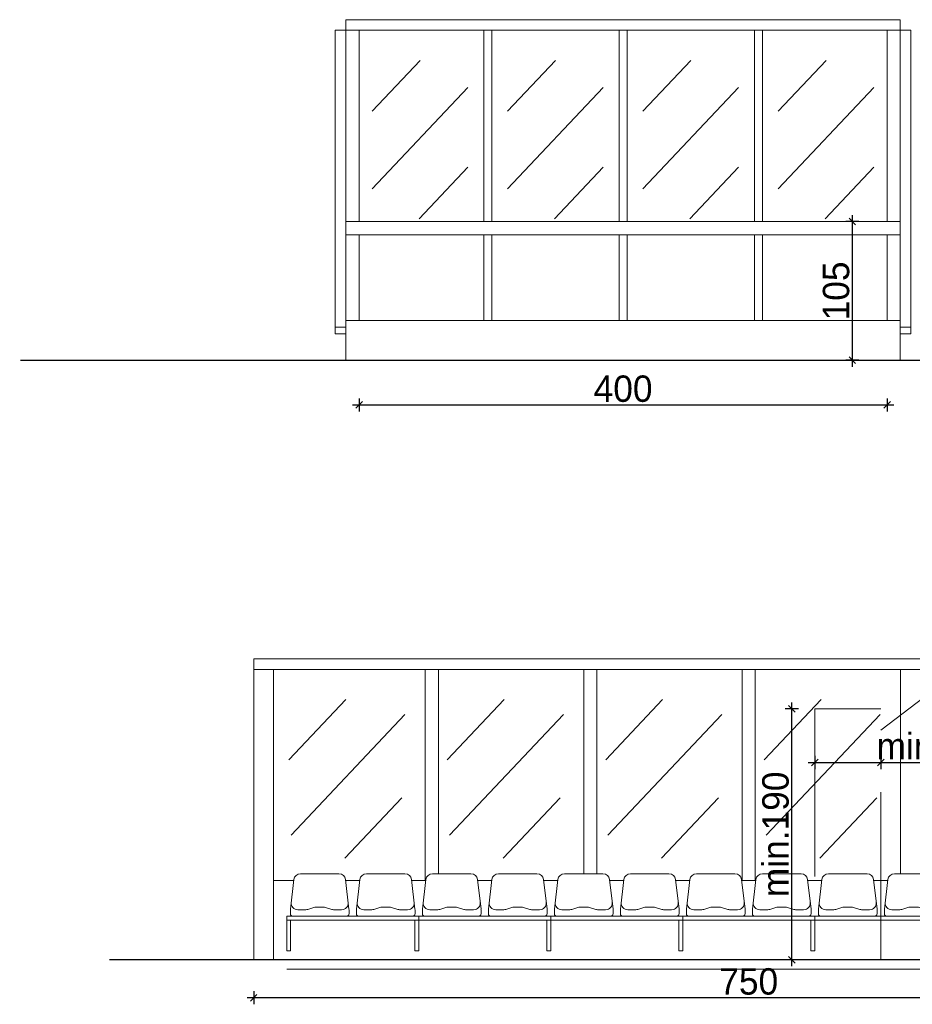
# Model space of a CAD drawing. Header units: millimetres. Extents: x 1962 to 3194, y -795 to -219.
# Tile 194 of 256: x 2543.56 to 2550.33, y -449.71 to -442.25. Entities that reach past the tile are written whole.
import ezdxf

# ---------------------------------------------------------------- set-up
doc = ezdxf.new("R2010")
doc.units = ezdxf.units.MM
doc.linetypes.add('HIDDEN', pattern=[9.525, 6.35, -3.175])
doc.layers.get('0').update_dxf_attribs({"lineweight": 5})
doc.layers.get('Defpoints').update_dxf_attribs({"lineweight": 9})
for name, color, linetype, lineweight in [('A_hidden', 137, 'HIDDEN', 9), ('A_obiekty trybuny', 126, 'Continuous', 9), ('A_przekrojowe', 42, 'Continuous', 9), ('A_widok', 142, 'Continuous', 9), ('A_wymiary detale', 82, 'Continuous', 9)]:
    doc.layers.add(name, color=color, linetype=linetype, lineweight=lineweight)
doc.styles.add('wymiary pzt', font='txt')
doc.dimstyles.new('wymiary detale', dxfattribs={"dimtxt": 0.2, "dimasz": 0.05, "dimexe": 0.05, "dimexo": 0, "dimgap": 0.02, "dimtad": 1, "dimdec": 0, "dimlfac": 100, "dimzin": 0, "dimtxsty": 'wymiary pzt', "dimblk": 'OBLIQUE', "dimcen": 0.1, "dimdle": 0.05, "dimadec": 1, "dimazin": 0, "dimtfac": 1, "dimtmove": 0, "dimatfit": 3, "dimfxl": 0, "dimarcsym": 0})

# ---------------------------------------------------------------- blocks, each defined once
blk = doc.blocks.new('zw$86DC')
at = {"layer": 'A_obiekty trybuny'}
for p, q in [((0.0281, 0.4529), (0.0543, 0.6783)), ((0.104, 0.7225), (0.396, 0.7225)), ((0.4719, 0.4529), (0.4457, 0.6783)), ((0.5281, 0.4529), (0.5543, 0.6783)), ((0.604, 0.7225), (0.896, 0.7225)), ((0.9719, 0.4529), (0.9457, 0.6783)), ((0.1448, 0.45), (0.0839, 0.45)), ((0.2131, 0.468), (0.1589, 0.452)), ((0.2728, 0.47), (0.2272, 0.47)), ((0.3411, 0.452), (0.2869, 0.468)), ((0.4161, 0.45), (0.3552, 0.45)), ((0.6448, 0.45), (0.5839, 0.45)), ((0.7131, 0.468), (0.6589, 0.452)), ((0.7728, 0.47), (0.7272, 0.47)), ((0.8411, 0.452), (0.7869, 0.468)), ((0.9161, 0.45), (0.8552, 0.45)), ((0, 0.4), (0, 0.37)), ((0, 0.4), (1, 0.4)), ((0.0278, 0.42), (0.0278, 0.4471)), ((0.4522, 0.4), (0.0478, 0.4)), ((0.4722, 0.42), (0.4722, 0.4471)), ((0.5278, 0.42), (0.5278, 0.4471)), ((0.5478, 0.4), (0.9522, 0.4)), ((0.9522, 0.4), (0.5478, 0.4)), ((0.9722, 0.42), (0.9722, 0.4471)), ((1, 0.4), (1, 0.1389)), ((0, 0.37), (1, 0.37)), ((0.97, 0.37), (0.97, 0.1389)), ((0.97, 0.1389), (1, 0.1389))]:
    blk.add_line(p, q, dxfattribs=at)
for centre, radius, start, end in [((0.104, 0.6725), 0.05, 90, 173.37566), ((0.396, 0.6725), 0.05, 6.62434, 90), ((0.604, 0.6725), 0.05, 90, 173.37566), ((0.896, 0.6725), 0.05, 6.62434, 90), ((0.0778, 0.4471), 0.05, 173.37566, 180), ((0.0839, 0.5), 0.05, 173.37566, 270), ((0.1448, 0.5), 0.05, 270, 286.38017), ((0.2272, 0.42), 0.05, 90, 106.38017), ((0.2728, 0.42), 0.05, 73.61983, 90), ((0.3552, 0.5), 0.05, 253.61983, 270), ((0.4161, 0.5), 0.05, 270, 6.62434), ((0.4222, 0.4471), 0.05, 0, 6.62434), ((0.5778, 0.4471), 0.05, 173.37566, 180), ((0.5839, 0.5), 0.05, 173.37566, 270), ((0.6448, 0.5), 0.05, 270, 286.38017), ((0.7272, 0.42), 0.05, 90, 106.38017), ((0.7728, 0.42), 0.05, 73.61983, 90), ((0.8552, 0.5), 0.05, 253.61983, 270), ((0.9161, 0.5), 0.05, 270, 6.62434), ((0.9222, 0.4471), 0.05, 0, 6.62434), ((0.0478, 0.42), 0.02, 180, 270), ((0.4522, 0.42), 0.02, 270, 360), ((0.5478, 0.42), 0.02, 180, 270), ((0.9522, 0.42), 0.02, 270, 360)]:
    blk.add_arc(centre, radius, start, end, dxfattribs=at)
at = {"layer": 'Defpoints'}
blk.add_line((1, 0), (0, 0), dxfattribs=at)
blk = doc.blocks.new('_Oblique')
at = {"color": 0, "linetype": 'ByBlock', "lineweight": -2}
blk.add_line((-0.5, -0.5), (0.5, 0.5), dxfattribs=at)
blk = doc.blocks.new('*D1220')
at = {"layer": 'A_wymiary detale', "color": 0, "lineweight": -2}
for p, q in [((2549.4124, -449.4264), (2549.4124, -447.4264)), ((2549.4624, -447.4764), (2549.3624, -447.4764)), ((2549.4624, -449.3764), (2549.3624, -449.3764))]:
    blk.add_line(p, q, dxfattribs=at)
at = {"layer": 'Defpoints', "color": 0}
for p in [(2549.4124, -447.4764), (2550.0864, -447.4764), (2550.0864, -449.3764)]:
    blk.add_point(p, dxfattribs=at)
at = {"layer": 'A_wymiary detale', "color": 0, "lineweight": -2, "xscale": 0.05, "yscale": 0.05, "zscale": 0.05}
for p, rotation in [((2549.4124, -447.4764), 90), ((2549.4124, -449.3764), 270)]:
    blk.add_blockref('_Oblique', p, dxfattribs=dict(at, rotation=rotation))
at = {"layer": 'A_wymiary detale', "color": 0, "insert": (2549.2903, -448.4264), "char_height": 0.2, "attachment_point": 5, "rotation": 90, "style": 'wymiary pzt'}
blk.add_mtext('min.190', dxfattribs=at)
blk = doc.blocks.new('*D1221')
at = {"layer": 'A_wymiary detale', "color": 0, "lineweight": -2}
for p, q in [((2549.5864, -447.8317), (2549.5864, -447.9317)), ((2550.0864, -447.8317), (2550.0864, -447.9317)), ((2549.5364, -447.8817), (2550.0864, -447.8817)), ((2550.0864, -447.8817), (2550.7768, -447.8817))]:
    blk.add_line(p, q, dxfattribs=at)
at = {"layer": 'Defpoints', "color": 0}
for p in [(2549.5864, -447.4764), (2550.0864, -447.4764), (2550.0864, -447.8817)]:
    blk.add_point(p, dxfattribs=at)
at = {"layer": 'A_wymiary detale', "color": 0, "lineweight": -2, "xscale": 0.05, "yscale": 0.05, "zscale": 0.05, "rotation": 180}
blk.add_blockref('_Oblique', (2549.5864, -447.8817), dxfattribs=at)
at = {"layer": 'A_wymiary detale', "color": 0, "lineweight": -2, "xscale": 0.05, "yscale": 0.05, "zscale": 0.05}
blk.add_blockref('_Oblique', (2550.0864, -447.8817), dxfattribs=at)
at = {"layer": 'A_wymiary detale', "color": 0, "insert": (2550.4566, -447.7597), "char_height": 0.2, "attachment_point": 5, "style": 'wymiary pzt'}
blk.add_mtext('min.50', dxfattribs=at)
blk = doc.blocks.new('*D1224')
at = {"layer": 'A_wymiary detale', "color": 0, "lineweight": -2}
for p, q in [((2545.3364, -449.6143), (2545.3364, -449.7143)), ((2552.8364, -449.6143), (2552.8364, -449.7143)), ((2552.8864, -449.6643), (2545.2864, -449.6643))]:
    blk.add_line(p, q, dxfattribs=at)
at = {"layer": 'Defpoints', "color": 0}
for p in [(2545.3364, -449.3764), (2552.8364, -449.3764), (2545.3364, -449.6643)]:
    blk.add_point(p, dxfattribs=at)
at = {"layer": 'A_wymiary detale', "color": 0, "lineweight": -2, "xscale": 0.05, "yscale": 0.05, "zscale": 0.05, "rotation": 180}
blk.add_blockref('_Oblique', (2545.3364, -449.6643), dxfattribs=at)
at = {"layer": 'A_wymiary detale', "color": 0, "lineweight": -2, "xscale": 0.05, "yscale": 0.05, "zscale": 0.05}
blk.add_blockref('_Oblique', (2552.8364, -449.6643), dxfattribs=at)
at = {"layer": 'A_wymiary detale', "color": 0, "insert": (2549.0864, -449.5422), "char_height": 0.2, "attachment_point": 5, "style": 'wymiary pzt'}
blk.add_mtext('750', dxfattribs=at)
blk = doc.blocks.new('*D1225')
at = {"layer": 'A_wymiary detale', "color": 0, "lineweight": -2}
for p, q in [((2546.1347, -445.1231), (2546.1347, -445.2231)), ((2550.1347, -445.1231), (2550.1347, -445.2231)), ((2546.0847, -445.1731), (2550.1847, -445.1731))]:
    blk.add_line(p, q, dxfattribs=at)
at = {"layer": 'Defpoints', "color": 0}
for p in [(2546.1347, -444.534), (2550.1347, -444.534), (2550.1347, -445.1731)]:
    blk.add_point(p, dxfattribs=at)
at = {"layer": 'A_wymiary detale', "color": 0, "lineweight": -2, "xscale": 0.05, "yscale": 0.05, "zscale": 0.05}
for p, rotation in [((2546.1347, -445.1731), 180.0000000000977), ((2550.1347, -445.1731), 9.770663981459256e-11)]:
    blk.add_blockref('_Oblique', p, dxfattribs=dict(at, rotation=rotation))
at = {"layer": 'A_wymiary detale', "color": 0, "insert": (2548.1347, -445.0511), "char_height": 0.2, "attachment_point": 5, "style": 'wymiary pzt'}
blk.add_mtext('400', dxfattribs=at)
blk = doc.blocks.new('*D1229')
at = {"layer": 'A_wymiary detale', "color": 0, "lineweight": -2}
for p, q in [((2549.8712, -443.734), (2549.8712, -444.884)), ((2549.9212, -443.784), (2549.8212, -443.784)), ((2549.9212, -444.834), (2549.8212, -444.834))]:
    blk.add_line(p, q, dxfattribs=at)
at = {"layer": 'Defpoints', "color": 0}
for p in [(2550.1347, -443.784), (2549.8712, -444.834), (2550.1347, -444.834)]:
    blk.add_point(p, dxfattribs=at)
at = {"layer": 'A_wymiary detale', "color": 0, "lineweight": -2, "xscale": 0.05, "yscale": 0.05, "zscale": 0.05}
for p, rotation in [((2549.8712, -443.784), 90), ((2549.8712, -444.834), 270)]:
    blk.add_blockref('_Oblique', p, dxfattribs=dict(at, rotation=rotation))
at = {"layer": 'A_wymiary detale', "color": 0, "insert": (2549.7491, -444.309), "char_height": 0.2, "attachment_point": 5, "rotation": 90, "style": 'wymiary pzt'}
blk.add_mtext('105', dxfattribs=at)

msp = doc.modelspace()

# ---------------------------------------------------------------- linework, layer by layer
at = {"layer": 'A_hidden', "ltscale": 0.2}
msp.add_lwpolyline([(2549.5864, -449.3764), (2550.0864, -449.3764), (2550.0864, -447.4764), (2549.5864, -447.4764)], close=True, dxfattribs=at)
at = {"layer": 'A_obiekty trybuny'}
for p, q in [((2545.6904, -448.7248), (2545.9825, -448.7248)), ((2546.1904, -448.7248), (2546.4825, -448.7248)), ((2545.6145, -448.9945), (2545.6407, -448.7691)), ((2546.0583, -448.9945), (2546.0321, -448.7691)), ((2546.1145, -448.9945), (2546.1407, -448.7691)), ((2546.5583, -448.9945), (2546.5321, -448.7691)), ((2545.6142, -449.0274), (2545.6142, -449.0003)), ((2545.7312, -448.9974), (2545.6703, -448.9974)), ((2545.7995, -448.9794), (2545.7453, -448.9953)), ((2545.8592, -448.9774), (2545.8136, -448.9774)), ((2545.9276, -448.9953), (2545.8733, -448.9794)), ((2546.0025, -448.9974), (2545.9417, -448.9974)), ((2546.0586, -449.0274), (2546.0586, -449.0003)), ((2546.1142, -449.0274), (2546.1142, -449.0003)), ((2546.2312, -448.9974), (2546.1703, -448.9974)), ((2546.2995, -448.9794), (2546.2453, -448.9953)), ((2546.3592, -448.9774), (2546.3136, -448.9774)), ((2546.4276, -448.9953), (2546.3733, -448.9794)), ((2546.5025, -448.9974), (2546.4417, -448.9974)), ((2546.5586, -449.0274), (2546.5586, -449.0003)), ((2545.5864, -449.0474), (2545.5864, -449.0774)), ((2545.5864, -449.0474), (2546.5864, -449.0474)), ((2545.5864, -449.0474), (2545.5864, -449.3085)), ((2545.5864, -449.0774), (2546.5864, -449.0774)), ((2545.6164, -449.0774), (2545.6164, -449.3085)), ((2546.0386, -449.0474), (2545.6342, -449.0474)), ((2546.1342, -449.0474), (2546.5386, -449.0474)), ((2546.5386, -449.0474), (2546.1342, -449.0474)), ((2546.5564, -449.0774), (2546.5564, -449.3085)), ((2546.5864, -449.0474), (2546.5864, -449.3085)), ((2545.6164, -449.3085), (2545.5864, -449.3085)), ((2546.5564, -449.3085), (2546.5864, -449.3085))]:
    msp.add_line(p, q, dxfattribs=at)
for centre, radius, start, end in [((2545.6904, -448.7748), 0.05, 90, 173.37566), ((2545.9825, -448.7748), 0.05, 6.62434, 90), ((2546.1904, -448.7748), 0.05, 90, 173.37566), ((2546.4825, -448.7748), 0.05, 6.62434, 90), ((2545.6703, -448.9474), 0.05, 173.37566, 270), ((2546.0025, -448.9474), 0.05, 270, 6.62434), ((2546.1703, -448.9474), 0.05, 173.37566, 270), ((2546.5025, -448.9474), 0.05, 270, 6.62434), ((2545.6642, -449.0003), 0.05, 173.37566, 180), ((2545.6342, -449.0274), 0.02, 180, 270), ((2545.7312, -448.9474), 0.05, 270, 286.38017), ((2545.8136, -449.0274), 0.05, 90, 106.38017), ((2545.8592, -449.0274), 0.05, 73.61983, 90), ((2545.9417, -448.9474), 0.05, 253.61983, 270), ((2546.0386, -449.0274), 0.02, 270, 360), ((2546.0086, -449.0003), 0.05, 0, 6.62434), ((2546.1642, -449.0003), 0.05, 173.37566, 180), ((2546.1342, -449.0274), 0.02, 180, 270), ((2546.2312, -448.9474), 0.05, 270, 286.38017), ((2546.3136, -449.0274), 0.05, 90, 106.38017), ((2546.3592, -449.0274), 0.05, 73.61983, 90), ((2546.4417, -448.9474), 0.05, 253.61983, 270), ((2546.5386, -449.0274), 0.02, 270, 360), ((2546.5086, -449.0003), 0.05, 0, 6.62434)]:
    msp.add_arc(centre, radius, start, end, dxfattribs=at)
at = {"layer": 'A_przekrojowe', "const_width": 0.01}
for points in [[(2543.5687, -444.834), (2556.1535, -444.834)], [(2544.242, -449.3764), (2556.8268, -449.3764)]]:
    msp.add_lwpolyline(points, dxfattribs=at)
at = {"layer": 'A_widok'}
for p, q in [((2546.0347, -444.834), (2546.0347, -442.254)), ((2546.0347, -442.254), (2550.2347, -442.254)), ((2550.2347, -444.834), (2550.2347, -442.254)), ((2545.9547, -442.334), (2546.0347, -442.334)), ((2545.9547, -444.634), (2545.9547, -442.334)), ((2546.0347, -442.334), (2550.2347, -442.334)), ((2546.1347, -443.784), (2546.1347, -442.334)), ((2547.0797, -443.784), (2547.0797, -442.334)), ((2547.1397, -443.784), (2547.1397, -442.334)), ((2548.1047, -443.784), (2548.1047, -442.334)), ((2548.1647, -443.784), (2548.1647, -442.334)), ((2549.1297, -443.784), (2549.1297, -442.334)), ((2549.1897, -443.784), (2549.1897, -442.334)), ((2550.1347, -443.784), (2550.1347, -442.334)), ((2550.3147, -442.334), (2550.2347, -442.334)), ((2550.3147, -444.634), (2550.3147, -442.334)), ((2546.5976, -442.5627), (2546.2347, -442.9476)), ((2547.6226, -442.5627), (2547.2597, -442.9476)), ((2548.6476, -442.5627), (2548.2847, -442.9476)), ((2549.6726, -442.5627), (2549.3097, -442.9476)), ((2546.9597, -442.7669), (2546.2347, -443.5356)), ((2547.9847, -442.7669), (2547.2597, -443.5356)), ((2549.0097, -442.7669), (2548.2847, -443.5356)), ((2550.0347, -442.7669), (2549.3097, -443.5356)), ((2546.9597, -443.371), (2546.5896, -443.7634)), ((2547.9847, -443.371), (2547.6146, -443.7634)), ((2549.0097, -443.371), (2548.6396, -443.7634)), ((2550.0347, -443.371), (2549.6646, -443.7634)), ((2546.0347, -443.784), (2550.2347, -443.784)), ((2546.0347, -443.884), (2550.2347, -443.884)), ((2546.1347, -444.534), (2546.1347, -443.884)), ((2547.0797, -444.534), (2547.0797, -443.884)), ((2547.1397, -444.534), (2547.1397, -443.884)), ((2548.1047, -444.534), (2548.1047, -443.884)), ((2548.1647, -444.534), (2548.1647, -443.884)), ((2549.1297, -444.534), (2549.1297, -443.884)), ((2549.1897, -444.534), (2549.1897, -443.884)), ((2550.1347, -444.534), (2550.1347, -443.884)), ((2546.0347, -444.534), (2550.2347, -444.534)), ((2545.9547, -444.584), (2546.0347, -444.584)), ((2550.3147, -444.584), (2550.2347, -444.584)), ((2545.9547, -444.634), (2546.0347, -444.634)), ((2550.3147, -444.634), (2550.2347, -444.634)), ((2545.3364, -449.3764), (2545.3364, -447.0964)), ((2545.3364, -447.0964), (2552.8364, -447.0964)), ((2545.3364, -447.1764), (2552.8364, -447.1764)), ((2545.4864, -449.3764), (2545.4864, -447.1764)), ((2546.6364, -448.7764), (2546.6364, -447.1764)), ((2546.7364, -448.7248), (2546.7364, -447.1764)), ((2547.8364, -448.7248), (2547.8364, -447.1764)), ((2547.9364, -448.7248), (2547.9364, -447.1764)), ((2549.0364, -448.7764), (2549.0364, -447.1764)), ((2549.1364, -448.7764), (2549.1364, -447.1764)), ((2550.2364, -448.7248), (2550.2364, -447.1764)), ((2546.0342, -447.4051), (2545.603, -447.8624)), ((2547.2342, -447.4051), (2546.803, -447.8624)), ((2548.4342, -447.4051), (2548.003, -447.8624)), ((2549.6342, -447.4051), (2549.203, -447.8624)), ((2546.4821, -447.5183), (2545.6197, -448.4327)), ((2547.6821, -447.5183), (2546.8197, -448.4327)), ((2548.8821, -447.5183), (2548.0197, -448.4327)), ((2550.0821, -447.5183), (2549.2197, -448.4327)), ((2546.4574, -448.1486), (2546.0262, -448.6058)), ((2547.6574, -448.1486), (2547.2262, -448.6058)), ((2548.8574, -448.1486), (2548.4262, -448.6058)), ((2550.0574, -448.1486), (2549.6262, -448.6058)), ((2545.6399, -448.7764), (2545.4864, -448.7764)), ((2546.1399, -448.7764), (2546.033, -448.7764)), ((2546.6399, -448.7764), (2546.533, -448.7764)), ((2547.1399, -448.7764), (2547.033, -448.7764)), ((2547.6399, -448.7764), (2547.533, -448.7764)), ((2548.1399, -448.7764), (2548.033, -448.7764)), ((2548.6399, -448.7764), (2548.533, -448.7764)), ((2549.1399, -448.7764), (2549.033, -448.7764)), ((2549.6399, -448.7764), (2549.533, -448.7764)), ((2550.1399, -448.7764), (2550.033, -448.7764))]:
    msp.add_line(p, q, dxfattribs=at)
at = {"layer": 'A_wymiary detale'}
msp.add_lwpolyline([(2553.9714, -447.6947), (2553.0685, -446.619), (2551.4235, -446.619), (2550.0864, -447.6367)], dxfattribs=at)
at = {"layer": 'Defpoints'}
msp.add_line((2546.5864, -449.4474), (2545.5864, -449.4474), dxfattribs=at)

# ---------------------------------------------------------------- block references
at = {"layer": 'A_obiekty trybuny', "rotation": 359.9999999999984}
for p in [(2546.5864, -449.4474), (2547.5864, -449.4474), (2548.5864, -449.4474), (2549.5864, -449.4474)]:
    msp.add_blockref('zw$86DC', p, dxfattribs=at)

# ---------------------------------------------------------------- dimensions: what is measured, and where the dimension line sits
at = {"layer": 'A_wymiary detale'}
for p1, p2, distance, picture, middle in [((2550.1347, -443.784), (2550.1347, -444.834), -0.2635, '*D1229', (2549.7491, -444.309)), ((2546.1347, -444.534), (2550.1347, -444.534), -0.6391, '*D1225', (2548.1347, -445.0511)), ((2552.8364, -449.3764), (2545.3364, -449.3764), 0.2879, '*D1224', (2549.0864, -449.5422))]:
    dim = msp.add_aligned_dim(p1=p1, p2=p2, distance=distance, dimstyle='wymiary detale', dxfattribs=at)
    dim.commit()
    dim.dimension.update_dxf_attribs({"geometry": picture, "text_midpoint": middle})
for p1, distance, picture, middle in [((2550.0864, -449.3764), 0.6741, '*D1220', (2549.2903, -448.4264)), ((2549.5864, -447.4764), -0.4054, '*D1221', (2550.4566, -447.7597))]:
    dim = msp.add_aligned_dim(p1=p1, p2=(2550.0864, -447.4764), distance=distance, text='min.<>', dimstyle='wymiary detale', override={"dimtxsty": 'wymiary pzt'}, dxfattribs=at)
    dim.commit()
    dim.dimension.update_dxf_attribs({"geometry": picture, "text_midpoint": middle})

doc.saveas('drawing.dxf')
